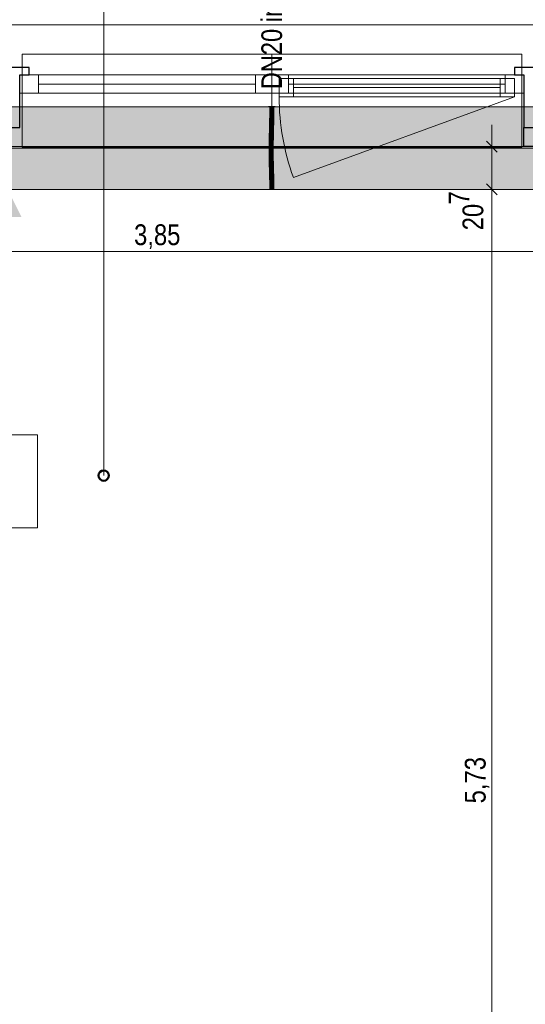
# Model space of a CAD drawing. Extents: x -620 to 3480, y 62 to 1107.
# Tile 104 of 244: x -220 to -171, y 908 to 1003. Entities that reach past the tile are written whole.
import ezdxf
from ezdxf.lldxf.tags import DXFTag

# ---------------------------------------------------------------- set-up
doc = ezdxf.new("R2010")
doc.units = 0
doc.layers.get('0').update_dxf_attribs({"lineweight": 35})
for name, color, linetype, lineweight, true_color in [('00_Beschriftung UZ', 3, 'Continuous', 13, 0x00ff00), ('30 -33 Aussenwände- 7 Fassade_ Elemente', 7, 'Continuous', 9, 0x00aacc), ('30 -35 Decken- 1 Konstruktion-Träger- Stahlbeton', 7, 'grob-A06G9GKW8I', 13, 0x33aa00), ('60- 61 allgemeine Ausstattung- 1 Möbel', 7, 'Continuous', 9, 0x00cccc), ('70 -75 Raumstempel-2 Verweislinie', 1, 'Continuous', 9, 0xff0000), ('70 -76 Bemaßung- 2 Allgemein', 9, 'Continuous', 5, 0x808080), ('E_Leerrohr 20', 7, 'Continuous', 13, 0xcc0099), ('E_Leerrohr 20-Shading', 7, 'Continuous', 13, 0xcc0099)]:
    doc.layers.add(name, color=color, linetype=linetype, lineweight=lineweight, true_color=true_color)
doc.layers.add('70 -71 Achsen- 1 Gebäudeachsen', color=7, linetype='STRICHPUNKT2-A06G9GKV8I', lineweight=18)
doc.layers.add('Detailelementbeschriftung', color=7, linetype='Continuous', lineweight=9)
doc.layers.add('iwb_Schraffur_Unterzug', color=7, linetype='Continuous', lineweight=5, true_color=0xffffcc, plot=False)
doc.styles.get("Standard").update_dxf_attribs({"font": 'ARIALN.TTF'})
tags = doc.linetypes.add('grob-A06G9GKW8I', pattern=[14, 3, -8, 3]).pattern_tags.tags
tags[8:9] = [DXFTag(74, 4), DXFTag(75, 0), DXFTag(340, '0'), DXFTag(46, 0.0), DXFTag(50, 0.0), DXFTag(44, 0.0), DXFTag(45, 0.0)]
tags[6:7] = [DXFTag(74, 4), DXFTag(75, 0), DXFTag(340, '0'), DXFTag(46, 0.0), DXFTag(50, 0.0), DXFTag(44, 0.0), DXFTag(45, 0.0)]
tags[4:5] = [DXFTag(74, 4), DXFTag(75, 0), DXFTag(340, '0'), DXFTag(46, 0.0), DXFTag(50, 0.0), DXFTag(44, 0.0), DXFTag(45, 0.0)]
tags = doc.linetypes.add('STRICHPUNKT2', pattern=[12.7, 6.35, -3.175, 0, -3.175]).pattern_tags.tags
tags[10:11] = [DXFTag(74, 4), DXFTag(75, 0), DXFTag(340, '0'), DXFTag(46, 0.0), DXFTag(50, 0.0), DXFTag(44, 0.0), DXFTag(45, 0.0)]
tags[8:9] = [DXFTag(74, 4), DXFTag(75, 0), DXFTag(340, '0'), DXFTag(46, 0.0), DXFTag(50, 0.0), DXFTag(44, 0.0), DXFTag(45, 0.0)]
tags[6:7] = [DXFTag(74, 4), DXFTag(75, 0), DXFTag(340, '0'), DXFTag(46, 0.0), DXFTag(50, 0.0), DXFTag(44, 0.0), DXFTag(45, 0.0)]
tags[4:5] = [DXFTag(74, 4), DXFTag(75, 0), DXFTag(340, '0'), DXFTag(46, 0.0), DXFTag(50, 0.0), DXFTag(44, 0.0), DXFTag(45, 0.0)]
tags = doc.linetypes.add('STRICHPUNKT2-A06G9GKV8I', pattern=[12.7, 6.35, -3.175, 0, -3.175]).pattern_tags.tags
tags[10:11] = [DXFTag(74, 4), DXFTag(75, 0), DXFTag(340, '0'), DXFTag(46, 0.0), DXFTag(50, 0.0), DXFTag(44, 0.0), DXFTag(45, 0.0)]
tags[8:9] = [DXFTag(74, 4), DXFTag(75, 0), DXFTag(340, '0'), DXFTag(46, 0.0), DXFTag(50, 0.0), DXFTag(44, 0.0), DXFTag(45, 0.0)]
tags[6:7] = [DXFTag(74, 4), DXFTag(75, 0), DXFTag(340, '0'), DXFTag(46, 0.0), DXFTag(50, 0.0), DXFTag(44, 0.0), DXFTag(45, 0.0)]
tags[4:5] = [DXFTag(74, 4), DXFTag(75, 0), DXFTag(340, '0'), DXFTag(46, 0.0), DXFTag(50, 0.0), DXFTag(44, 0.0), DXFTag(45, 0.0)]

# ---------------------------------------------------------------- blocks, each defined once
blk = doc.blocks.new('Shading-A06G9GIL8I', base_point=(-195.663, 989.221))
at = {"layer": 'E_Leerrohr 20-Shading', "color": 223, "true_color": 0xc67fb4}
for points in [[(-195.962, 994.234), (-196.02, 994.235), (-195.979, 993.511), (-196.036, 993.512)], [(-195.956, 994.957), (-196.014, 994.957), (-195.962, 994.234), (-196.02, 994.235)], [(-195.977, 993.511), (-195.962, 994.234), (-195.979, 993.511)], [(-195.667, 994.23), (-195.679, 994.23), (-195.687, 993.504), (-195.695, 993.504)], [(-195.667, 994.23), (-195.671, 994.094), (-195.671, 993.503), (-195.686, 993.504)], [(-195.658, 994.957), (-195.673, 994.957), (-195.667, 994.23), (-195.679, 994.23)], [(-195.64, 994.23), (-195.649, 994.23), (-195.663, 993.503), (-195.671, 993.503)], [(-195.667, 994.23), (-195.671, 993.503), (-195.649, 994.23)], [(-195.667, 994.23), (-195.649, 994.23), (-195.658, 994.957), (-195.638, 994.957)], [(-195.625, 994.229), (-195.64, 994.23), (-195.651, 993.503), (-195.663, 993.503)], [(-195.651, 993.503), (-195.636, 993.503), (-195.625, 994.229), (-195.621, 994.229)], [(-195.628, 994.957), (-195.638, 994.957), (-195.64, 994.23), (-195.649, 994.23)], [(-195.614, 994.957), (-195.628, 994.957), (-195.625, 994.229), (-195.64, 994.23)], [(-195.625, 994.229), (-195.621, 994.229), (-195.614, 994.957)], [(-195.979, 993.511), (-196.036, 993.512), (-196.002, 992.786), (-196.055, 992.788)], [(-195.997, 992.786), (-195.977, 993.511), (-196.002, 992.786), (-195.979, 993.511)], [(-195.687, 993.504), (-195.695, 993.504), (-195.712, 992.779), (-195.714, 992.779)], [(-195.687, 993.504), (-195.712, 992.779), (-195.686, 993.504), (-195.709, 992.779)], [(-195.709, 992.779), (-195.698, 992.778), (-195.686, 993.504), (-195.671, 993.503)], [(-195.663, 993.503), (-195.671, 993.503), (-195.691, 992.778), (-195.698, 992.778)], [(-195.651, 993.503), (-195.663, 993.503), (-195.685, 992.778), (-195.691, 992.778)], [(-195.671, 994.094), (-195.687, 993.504), (-195.686, 993.504)], [(-195.685, 992.778), (-195.656, 992.777), (-195.651, 993.503), (-195.636, 993.503)], [(-196.063, 992.52), (-196.075, 992.062), (-196.01, 992.519), (-196.01, 992.512)], [(-196.025, 992.061), (-196.019, 992.191), (-196.075, 992.062), (-196.01, 992.512)], [(-196.055, 992.788), (-196.063, 992.52), (-196.002, 992.786), (-196.01, 992.519)], [(-196.016, 992.061), (-196.003, 992.56), (-196.025, 992.061)], [(-196.019, 992.191), (-196.003, 992.56), (-196.01, 992.512)], [(-196.01, 992.512), (-196.003, 992.56), (-196.002, 992.786), (-195.997, 992.786)], [(-195.72, 992.511), (-195.721, 992.517), (-195.733, 992.055)], [(-195.718, 992.485), (-195.72, 992.511), (-195.731, 992.055), (-195.733, 992.055)], [(-195.731, 992.055), (-195.724, 992.054), (-195.718, 992.485), (-195.711, 992.418)], [(-195.707, 992.373), (-195.711, 992.418), (-195.719, 992.054), (-195.724, 992.054)], [(-195.712, 992.779), (-195.714, 992.779), (-195.721, 992.517)], [(-195.717, 992.646), (-195.721, 992.517), (-195.72, 992.511)], [(-195.709, 992.779), (-195.72, 992.511), (-195.718, 992.485)], [(-195.709, 992.779), (-195.712, 992.779), (-195.72, 992.511), (-195.717, 992.646)], [(-195.704, 992.348), (-195.707, 992.373), (-195.717, 992.054), (-195.719, 992.054)], [(-195.718, 992.485), (-195.711, 992.418), (-195.709, 992.779), (-195.698, 992.778)], [(-195.717, 992.054), (-195.675, 992.053), (-195.704, 992.348)], [(-195.691, 992.778), (-195.698, 992.778), (-195.707, 992.373), (-195.711, 992.418)], [(-195.704, 992.348), (-195.697, 992.517), (-195.707, 992.373), (-195.701, 992.517)], [(-195.704, 992.348), (-195.675, 992.053), (-195.685, 992.778), (-195.656, 992.777)], [(-195.697, 992.517), (-195.685, 992.778), (-195.701, 992.517), (-195.691, 992.778)], [(-196.025, 992.061), (-196.075, 992.062), (-196.048, 991.335), (-196.088, 991.335)], [(-196.03, 991.335), (-196.016, 992.061), (-196.048, 991.335), (-196.025, 992.061)], [(-195.744, 991.331), (-195.724, 992.054), (-195.747, 991.331), (-195.731, 992.055)], [(-195.731, 992.055), (-195.733, 992.055), (-195.747, 991.331)], [(-195.724, 992.054), (-195.744, 991.331), (-195.73, 991.659), (-195.74, 991.331)], [(-195.73, 991.659), (-195.74, 991.331), (-195.739, 991.331)], [(-195.717, 992.054), (-195.73, 991.659), (-195.688, 991.331), (-195.739, 991.331)], [(-195.73, 991.659), (-195.717, 992.054), (-195.719, 992.054)], [(-195.724, 992.054), (-195.73, 991.659), (-195.719, 992.054)], [(-195.717, 992.054), (-195.688, 991.331), (-195.675, 992.053)], [(-196.054, 990.608), (-196.052, 990.803), (-196.091, 990.608), (-196.09, 990.802)], [(-196.054, 990.608), (-196.091, 990.608), (-196.04, 989.997), (-196.083, 989.996)], [(-196.052, 990.803), (-196.048, 991.335), (-196.09, 990.802), (-196.088, 991.335)], [(-196.033, 990.608), (-196.03, 991.335), (-196.054, 990.608), (-196.048, 991.335)], [(-196.025, 989.997), (-196.033, 990.608), (-196.04, 989.997), (-196.054, 990.608)], [(-195.748, 990.804), (-195.749, 990.806), (-195.75, 990.609)], [(-195.745, 990.793), (-195.748, 990.804), (-195.747, 990.609), (-195.75, 990.609)], [(-195.744, 991.331), (-195.747, 991.331), (-195.749, 990.806)], [(-195.745, 991.184), (-195.749, 990.806), (-195.748, 990.804)], [(-195.745, 990.793), (-195.743, 990.968), (-195.748, 990.804), (-195.744, 990.969)], [(-195.748, 990.804), (-195.744, 990.969), (-195.747, 990.969)], [(-195.744, 990.969), (-195.745, 991.184), (-195.747, 990.969)], [(-195.747, 990.609), (-195.746, 990.609), (-195.745, 990.793), (-195.744, 990.79)], [(-195.732, 990.003), (-195.746, 990.609), (-195.742, 990.003), (-195.747, 990.609)], [(-195.746, 990.609), (-195.691, 990.609), (-195.744, 990.79)], [(-195.683, 990.004), (-195.691, 990.609), (-195.732, 990.003), (-195.746, 990.609)], [(-195.744, 990.969), (-195.743, 991.042), (-195.745, 991.184), (-195.744, 991.331)], [(-195.745, 990.793), (-195.744, 990.79), (-195.743, 991.042)], [(-195.744, 991.331), (-195.743, 991.042), (-195.74, 991.331)], [(-195.743, 990.968), (-195.743, 991.042), (-195.744, 990.969)], [(-195.743, 990.968), (-195.744, 990.79), (-195.69, 990.968), (-195.691, 990.609)], [(-195.688, 991.331), (-195.743, 991.042), (-195.69, 990.968), (-195.743, 990.968)], [(-195.743, 991.042), (-195.688, 991.331), (-195.739, 991.331)], [(-195.74, 991.331), (-195.743, 991.042), (-195.739, 991.331)], [(-196.04, 989.997), (-196.083, 989.996), (-196.015, 989.387), (-196.069, 989.386)], [(-196.01, 989.388), (-196.025, 989.997), (-196.015, 989.387), (-196.04, 989.997)], [(-195.732, 990.003), (-195.742, 990.003), (-195.707, 989.396), (-195.727, 989.395)], [(-195.669, 989.397), (-195.683, 990.004), (-195.707, 989.396), (-195.732, 990.003)], [(-195.992, 988.779), (-196.003, 989.149), (-196.069, 989.386), (-196.015, 989.387)], [(-195.992, 988.779), (-196.069, 989.386), (-196.05, 988.777)], [(-195.992, 988.779), (-196.05, 988.777), (-195.974, 988.171), (-196.033, 988.169)], [(-196.003, 989.149), (-196.01, 989.388), (-196.015, 989.387)], [(-195.707, 989.396), (-195.727, 989.395), (-195.676, 988.788), (-195.709, 988.787)], [(-195.676, 988.788), (-195.709, 988.787), (-195.646, 988.179), (-195.691, 988.178)], [(-195.663, 989.221), (-195.669, 989.397), (-195.698, 989.221), (-195.707, 989.396)], [(-195.676, 988.788), (-195.651, 988.789), (-195.698, 989.221), (-195.663, 989.221)], [(-195.633, 988.179), (-195.651, 988.789), (-195.646, 988.179), (-195.676, 988.788)], [(-195.974, 988.171), (-196.033, 988.169), (-195.962, 987.564), (-196.02, 987.563)], [(-195.961, 987.564), (-196.02, 987.563), (-195.956, 986.957), (-196.014, 986.957)], [(-195.961, 987.564), (-195.974, 988.171), (-195.962, 987.564), (-195.974, 988.171)], [(-195.646, 988.179), (-195.691, 988.178), (-195.623, 987.569), (-195.678, 987.568)], [(-195.614, 986.957), (-195.623, 987.569), (-195.673, 986.957), (-195.678, 987.568)], [(-195.62, 987.569), (-195.633, 988.179), (-195.623, 987.569), (-195.646, 988.179)], [(-195.614, 986.957), (-195.62, 987.569), (-195.623, 987.569)]]:
    blk.add_solid(points, dxfattribs=at)
at = {"layer": 'E_Leerrohr 20-Shading', "color": 231, "true_color": 0xe17fc9}
for points in [[(-195.911, 993.509), (-195.914, 994.234), (-195.975, 993.632), (-195.958, 994.234)], [(-195.958, 994.234), (-195.962, 994.234), (-195.975, 993.632)], [(-195.922, 994.957), (-195.956, 994.957), (-195.914, 994.234), (-195.962, 994.234)], [(-195.893, 994.233), (-195.898, 994.957), (-195.914, 994.234), (-195.922, 994.957)], [(-195.893, 993.509), (-195.893, 994.233), (-195.911, 993.509), (-195.914, 994.234)], [(-195.849, 994.233), (-195.849, 994.957), (-195.893, 994.233), (-195.898, 994.957)], [(-195.893, 993.509), (-195.849, 994.233), (-195.893, 994.233)], [(-195.893, 993.509), (-195.857, 993.508), (-195.849, 994.233), (-195.85, 994.093)], [(-195.836, 993.507), (-195.82, 994.232), (-195.853, 993.508), (-195.849, 994.233)], [(-195.82, 994.232), (-195.814, 994.957), (-195.849, 994.233), (-195.849, 994.957)], [(-195.816, 994.232), (-195.82, 994.232), (-195.821, 993.507), (-195.836, 993.507)], [(-195.821, 993.507), (-195.799, 993.507), (-195.816, 994.232), (-195.81, 994.232)], [(-195.814, 994.957), (-195.82, 994.232), (-195.816, 994.232)], [(-195.816, 994.232), (-195.81, 994.232), (-195.814, 994.957)], [(-195.81, 994.232), (-195.679, 994.23), (-195.814, 994.957), (-195.673, 994.957)], [(-195.799, 993.507), (-195.695, 993.504), (-195.81, 994.232), (-195.679, 994.23)], [(-195.911, 993.509), (-195.977, 993.511), (-195.911, 992.784), (-195.997, 992.786)], [(-195.911, 993.509), (-195.975, 993.632), (-195.977, 993.511)], [(-195.895, 992.784), (-195.893, 993.509), (-195.911, 992.784), (-195.911, 993.509)], [(-195.895, 992.784), (-195.869, 992.783), (-195.893, 993.509), (-195.857, 993.508)], [(-195.869, 992.783), (-195.86, 992.783), (-195.857, 993.508), (-195.853, 993.508)], [(-195.856, 992.783), (-195.836, 993.507), (-195.86, 992.783), (-195.853, 993.508)], [(-195.857, 993.508), (-195.853, 993.508), (-195.85, 994.093)], [(-195.821, 993.507), (-195.836, 993.507), (-195.826, 992.782), (-195.856, 992.783)], [(-195.714, 992.779), (-195.695, 993.504), (-195.826, 992.782), (-195.821, 993.507)], [(-196.003, 992.56), (-196.016, 992.061), (-195.994, 992.06)], [(-195.91, 992.158), (-195.997, 992.786), (-195.994, 992.06), (-196.003, 992.56)], [(-195.91, 992.27), (-195.997, 992.786), (-195.91, 992.158)], [(-195.911, 992.784), (-195.997, 992.786), (-195.91, 992.27)], [(-195.895, 992.784), (-195.911, 992.784), (-195.896, 992.185), (-195.91, 992.27)], [(-195.895, 992.784), (-195.896, 992.185), (-195.869, 992.783), (-195.872, 992.591)], [(-195.872, 992.591), (-195.896, 992.185), (-195.879, 992.086)], [(-195.86, 992.783), (-195.872, 992.591), (-195.875, 992.058), (-195.879, 992.086)], [(-195.861, 992.646), (-195.86, 992.783), (-195.875, 992.058)], [(-195.862, 992.518), (-195.861, 992.646), (-195.875, 992.058)], [(-195.862, 992.518), (-195.875, 992.058), (-195.86, 992.518), (-195.871, 992.058)], [(-195.872, 992.591), (-195.86, 992.783), (-195.869, 992.783)], [(-195.871, 992.058), (-195.832, 992.057), (-195.86, 992.518), (-195.828, 992.518)], [(-195.862, 992.518), (-195.856, 992.783), (-195.86, 992.783)], [(-195.862, 992.518), (-195.828, 992.518), (-195.856, 992.783), (-195.826, 992.782)], [(-195.828, 992.518), (-195.832, 992.057), (-195.78, 992.518), (-195.772, 992.056)], [(-195.828, 992.518), (-195.721, 992.517), (-195.826, 992.782), (-195.714, 992.779)], [(-195.772, 992.056), (-195.733, 992.055), (-195.78, 992.518), (-195.721, 992.517)], [(-195.994, 992.06), (-196.016, 992.061), (-195.984, 991.334), (-196.03, 991.335)], [(-195.91, 992.158), (-195.994, 992.06), (-195.91, 992.059)], [(-195.984, 991.334), (-195.906, 991.333), (-195.994, 992.06), (-195.91, 992.059)], [(-195.896, 992.185), (-195.91, 992.27), (-195.896, 992.058), (-195.91, 992.158)], [(-195.896, 992.058), (-195.91, 992.158), (-195.91, 992.059)], [(-195.906, 991.333), (-195.895, 991.333), (-195.91, 992.059), (-195.896, 992.058)], [(-195.896, 992.185), (-195.896, 992.058), (-195.879, 992.086), (-195.88, 992.058)], [(-195.895, 991.333), (-195.888, 991.333), (-195.896, 992.058), (-195.88, 992.058)], [(-195.888, 991.333), (-195.875, 992.058), (-195.88, 992.058)], [(-195.871, 992.058), (-195.875, 992.058), (-195.885, 991.333), (-195.888, 991.333)], [(-195.836, 991.333), (-195.832, 992.057), (-195.885, 991.333), (-195.871, 992.058)], [(-195.88, 992.058), (-195.875, 992.058), (-195.879, 992.086)], [(-195.836, 991.333), (-195.762, 991.332), (-195.832, 992.057), (-195.772, 992.056)], [(-195.762, 991.332), (-195.747, 991.331), (-195.772, 992.056), (-195.733, 992.055)], [(-196.033, 990.608), (-195.982, 990.608), (-196.03, 991.335), (-195.983, 991.091)], [(-195.982, 990.608), (-196.033, 990.608), (-195.987, 989.998), (-196.025, 989.997)], [(-196.03, 991.335), (-195.983, 991.091), (-195.984, 991.334)], [(-195.987, 989.998), (-195.885, 990), (-195.982, 990.608), (-195.897, 990.608)], [(-195.984, 991.334), (-195.983, 991.091), (-195.906, 991.333), (-195.906, 991.304)], [(-195.902, 990.972), (-195.906, 991.304), (-195.961, 990.972), (-195.983, 991.091)], [(-195.983, 991.091), (-195.982, 990.608), (-195.898, 990.642), (-195.897, 990.608)], [(-195.898, 990.642), (-195.902, 990.972), (-195.961, 990.972)], [(-195.906, 991.304), (-195.895, 991.333), (-195.906, 991.333)], [(-195.893, 990.972), (-195.895, 991.333), (-195.902, 990.972), (-195.906, 991.304)], [(-195.891, 990.608), (-195.893, 990.972), (-195.898, 990.642), (-195.902, 990.972)], [(-195.897, 990.608), (-195.891, 990.608), (-195.898, 990.642)], [(-195.885, 990), (-195.883, 990), (-195.897, 990.608), (-195.891, 990.608)], [(-195.895, 991.333), (-195.891, 990.608), (-195.89, 990.805)], [(-195.89, 990.805), (-195.888, 991.333), (-195.895, 991.333)], [(-195.891, 990.608), (-195.871, 990.608), (-195.89, 990.805), (-195.87, 990.805)], [(-195.871, 990.608), (-195.891, 990.608), (-195.87, 990), (-195.883, 990)], [(-195.837, 990.805), (-195.836, 991.333), (-195.89, 990.805), (-195.888, 991.333)], [(-195.871, 990.608), (-195.837, 990.609), (-195.87, 990.805), (-195.837, 990.805)], [(-195.835, 990.001), (-195.837, 990.609), (-195.87, 990), (-195.871, 990.608)], [(-195.837, 990.805), (-195.76, 990.806), (-195.836, 991.333), (-195.762, 991.332)], [(-195.76, 990.806), (-195.837, 990.805), (-195.762, 990.609), (-195.837, 990.609)], [(-195.837, 990.609), (-195.835, 990.001), (-195.762, 990.609), (-195.778, 990.002)], [(-195.778, 990.002), (-195.765, 990.002), (-195.762, 990.609), (-195.76, 990.609)], [(-195.765, 990.002), (-195.742, 990.003), (-195.76, 990.609), (-195.75, 990.609)], [(-195.76, 990.806), (-195.749, 990.806), (-195.762, 991.332), (-195.747, 991.331)], [(-195.76, 990.806), (-195.762, 990.609), (-195.76, 990.713)], [(-195.762, 990.609), (-195.76, 990.609), (-195.76, 990.713)], [(-195.76, 990.609), (-195.75, 990.609), (-195.76, 990.806), (-195.749, 990.806)], [(-195.987, 989.998), (-196.025, 989.997), (-195.998, 989.388), (-196.01, 989.388)], [(-195.869, 989.391), (-195.883, 990), (-195.998, 989.388), (-195.987, 989.998)], [(-195.835, 990.001), (-195.883, 990), (-195.83, 989.392), (-195.869, 989.391)], [(-195.83, 989.392), (-195.776, 989.394), (-195.835, 990.001), (-195.765, 990.002)], [(-195.776, 989.394), (-195.727, 989.395), (-195.765, 990.002), (-195.742, 990.003)], [(-195.998, 989.388), (-196.01, 989.388), (-196.003, 989.149)], [(-196.001, 989.219), (-196.003, 989.149), (-195.969, 989.219), (-195.969, 989.067)], [(-195.992, 988.779), (-195.967, 988.779), (-196.003, 989.149), (-195.969, 989.067)], [(-195.863, 989.22), (-195.869, 989.391), (-196.001, 989.219), (-195.998, 989.388)], [(-195.967, 988.779), (-195.992, 988.779), (-195.965, 988.171), (-195.974, 988.171)], [(-195.969, 989.067), (-195.85, 988.783), (-195.969, 989.219), (-195.863, 989.22)], [(-195.967, 988.779), (-195.85, 988.783), (-195.969, 989.067)], [(-195.833, 988.174), (-195.85, 988.783), (-195.965, 988.171), (-195.967, 988.779)], [(-195.83, 989.392), (-195.869, 989.391), (-195.825, 988.784), (-195.85, 988.783)], [(-195.825, 988.784), (-195.85, 988.783), (-195.82, 988.175), (-195.833, 988.174)], [(-195.825, 988.784), (-195.789, 988.785), (-195.83, 989.392), (-195.776, 989.394)], [(-195.82, 988.175), (-195.801, 988.175), (-195.825, 988.784), (-195.789, 988.785)], [(-195.801, 988.175), (-195.691, 988.178), (-195.789, 988.785), (-195.709, 988.787)], [(-195.789, 988.785), (-195.709, 988.787), (-195.776, 989.394), (-195.727, 989.395)], [(-195.965, 988.171), (-195.974, 988.171), (-195.961, 987.564)], [(-195.82, 987.566), (-195.833, 988.174), (-195.961, 987.564), (-195.965, 988.171)], [(-195.82, 987.566), (-195.961, 987.564), (-195.814, 986.957), (-195.956, 986.957)], [(-195.82, 988.175), (-195.833, 988.174), (-195.816, 987.566), (-195.82, 987.566)], [(-195.678, 987.568), (-195.691, 988.178), (-195.816, 987.566), (-195.82, 988.175)], [(-195.678, 987.568), (-195.82, 987.566), (-195.673, 986.957), (-195.814, 986.957)]]:
    blk.add_solid(points, dxfattribs=at)
blk = doc.blocks.new('Shading-A06G9GIN8I', base_point=(-195.708, 994.169))
at = {"layer": 'E_Leerrohr 20-Shading', "color": 213, "true_color": 0xd67fc0}
for points in [[(-195.955, 994.969), (-196.144, 994.969), (-195.955, 994.957), (-196.144, 994.957)], [(-196.014, 994.957), (-196.014, 994.169), (-195.835, 994.957), (-195.833, 994.169)], [(-195.927, 994.969), (-195.955, 994.969), (-195.927, 994.957), (-195.955, 994.957)], [(-195.927, 994.969), (-195.927, 994.957), (-195.901, 994.969), (-195.902, 994.957)], [(-195.902, 994.957), (-195.814, 994.957), (-195.901, 994.969), (-195.814, 994.969)], [(-195.833, 994.169), (-195.814, 994.169), (-195.835, 994.957), (-195.814, 994.957)], [(-195.749, 994.969), (-195.814, 994.969), (-195.749, 994.957), (-195.814, 994.957)], [(-195.765, 994.957), (-195.814, 994.957), (-195.811, 994.169), (-195.814, 994.352)], [(-195.814, 994.352), (-195.814, 994.169), (-195.811, 994.169)], [(-195.765, 994.957), (-195.811, 994.169), (-195.77, 994.169)], [(-195.765, 994.957), (-195.77, 994.169), (-195.696, 994.957), (-195.708, 994.169)], [(-195.604, 994.969), (-195.749, 994.969), (-195.604, 994.957), (-195.749, 994.957)], [(-195.708, 994.169), (-195.614, 994.169), (-195.696, 994.957), (-195.614, 994.957)], [(-195.604, 994.957), (-195.599, 994.957), (-195.604, 994.969), (-195.599, 994.969)], [(-195.599, 994.957), (-195.543, 994.957), (-195.599, 994.969), (-195.543, 994.969)], [(-195.543, 994.957), (-195.484, 994.957), (-195.543, 994.969), (-195.484, 994.969)]]:
    blk.add_solid(points, dxfattribs=at)
blk = doc.blocks.new('Shading-A06G9GIP8I', base_point=(-195.614, 986.957))
at = {"layer": 'E_Leerrohr 20-Shading', "color": 213, "true_color": 0xd67fc0}
for points in [[(-195.814, 986.957), (-195.816, 987.745), (-196.014, 986.957), (-196.014, 987.745)], [(-195.814, 986.957), (-195.814, 987.745), (-195.816, 987.745)], [(-195.614, 986.957), (-195.614, 987.745), (-195.814, 986.957), (-195.809, 987.745)], [(-195.809, 987.745), (-195.814, 987.745), (-195.814, 986.957)], [(-195.906, 986.957), (-196.144, 986.957), (-195.906, 986.945), (-196.144, 986.945)], [(-195.814, 986.945), (-195.814, 986.957), (-195.906, 986.945), (-195.906, 986.957)], [(-195.749, 986.957), (-195.814, 986.957), (-195.749, 986.945), (-195.814, 986.945)], [(-195.592, 986.945), (-195.592, 986.957), (-195.749, 986.945), (-195.749, 986.957)], [(-195.484, 986.945), (-195.484, 986.957), (-195.592, 986.945), (-195.592, 986.957)]]:
    blk.add_solid(points, dxfattribs=at)
blk = doc.blocks.new('Referenz-A06G9GKX8I')
at = {"layer": '00_Beschriftung UZ', "color": 0, "lineweight": 0}
for points in [[(-222.745, 989.628), (-221.413, 986.957), (-220.075, 989.626)], [(-222.745, 984.287), (-221.413, 986.957), (-220.075, 984.288)]]:
    blk.add_solid(points, dxfattribs=at)
at = {"layer": '30 -33 Aussenwände- 7 Fassade_ Elemente', "color": 0, "linetype": 'Continuous', "ltscale": 0.13}
for p, q in [((-165.913, 1002.897), (-328.113, 1002.897)), ((-220.213, 998.057), (-195.813, 998.057)), ((-220.213, 996.257), (-220.213, 998.057)), ((-195.813, 998.057), (-171.413, 998.057)), ((-195.813, 996.257), (-195.813, 998.057)), ((-171.413, 998.057), (-171.413, 996.257)), ((-195.113, 997.707), (-172.313, 997.707)), ((-195.113, 995.907), (-195.113, 997.707)), ((-172.313, 997.707), (-172.313, 995.907)), ((-195.813, 996.257), (-220.213, 996.257)), ((-171.413, 996.257), (-195.813, 996.257)), ((-172.313, 995.907), (-195.113, 995.907)), ((-325.013, 991.097), (-169.013, 991.097))]:
    blk.add_line(p, q, dxfattribs=at)
at = {"layer": '30 -33 Aussenwände- 7 Fassade_ Elemente', "color": 0}
for p, q in [((-220.013, 998.057), (-220.013, 1000.057)), ((-220.013, 1000.057), (-195.813, 1000.057)), ((-195.813, 1000.057), (-171.613, 1000.057)), ((-195.813, 998.057), (-195.813, 1000.057)), ((-171.613, 1000.057), (-171.613, 998.057)), ((-220.013, 996.257), (-220.013, 998.057)), ((-220.013, 998.057), (-218.413, 998.057)), ((-218.413, 996.257), (-218.413, 998.057)), ((-218.413, 998.057), (-197.413, 998.057)), ((-195.813, 998.057), (-197.413, 998.057)), ((-197.413, 998.057), (-197.413, 996.257)), ((-195.813, 996.257), (-195.813, 998.057)), ((-195.813, 998.057), (-194.213, 998.057)), ((-194.213, 998.057), (-173.213, 998.057)), ((-194.213, 996.257), (-194.213, 998.057)), ((-171.613, 998.057), (-173.213, 998.057)), ((-173.213, 998.057), (-173.213, 996.257)), ((-171.613, 996.257), (-171.613, 998.057)), ((-197.413, 997.157), (-218.413, 997.157)), ((-173.213, 997.157), (-194.213, 997.157)), ((-218.413, 996.257), (-220.013, 996.257)), ((-220.013, 996.257), (-220.013, 991.057)), ((-197.413, 996.257), (-218.413, 996.257)), ((-197.413, 996.257), (-195.813, 996.257)), ((-195.813, 996.257), (-195.813, 991.057)), ((-194.213, 996.257), (-195.813, 996.257)), ((-173.213, 996.257), (-194.213, 996.257)), ((-173.213, 996.257), (-171.613, 996.257)), ((-171.613, 991.057), (-171.613, 996.257)), ((-220.013, 991.057), (-195.813, 991.057)), ((-195.813, 991.057), (-171.613, 991.057))]:
    blk.add_line(p, q, dxfattribs=at)
at = {"layer": '30 -33 Aussenwände- 7 Fassade_ Elemente', "color": 0, "linetype": 'Continuous', "lineweight": -2, "ltscale": 0.25}
for p, q in [((-219.313, 998.757), (-223.513, 998.757)), ((-220.213, 998.057), (-219.313, 998.057)), ((-220.213, 992.957), (-220.213, 998.057)), ((-219.313, 998.057), (-219.313, 998.757)), ((-172.313, 998.757), (-172.313, 998.057)), ((-169.013, 998.757), (-172.313, 998.757)), ((-172.313, 998.057), (-171.413, 998.057)), ((-171.413, 998.057), (-171.413, 992.957)), ((-222.613, 992.957), (-220.213, 992.957)), ((-171.413, 991.097), (-171.413, 992.957)), ((-171.413, 992.957), (-169.013, 992.957)), ((-169.013, 991.097), (-171.413, 991.097))]:
    blk.add_line(p, q, dxfattribs=at)
at = {"layer": '30 -33 Aussenwände- 7 Fassade_ Elemente', "color": 0, "linetype": 'Continuous', "lineweight": 18, "ltscale": 0.18}
for p, q in [((-220.213, 998.057), (-218.413, 998.057)), ((-220.213, 996.257), (-220.213, 998.057)), ((-218.413, 998.057), (-218.413, 996.257)), ((-197.413, 998.057), (-195.813, 998.057)), ((-197.413, 996.257), (-197.413, 998.057)), ((-195.813, 996.257), (-195.813, 998.057)), ((-195.813, 998.057), (-194.213, 998.057)), ((-194.213, 998.057), (-194.213, 996.257)), ((-173.213, 996.257), (-173.213, 998.057)), ((-173.213, 998.057), (-171.413, 998.057)), ((-171.413, 998.057), (-171.413, 996.257)), ((-218.413, 997.157), (-197.413, 997.157)), ((-195.113, 997.707), (-193.713, 997.707)), ((-195.113, 995.907), (-195.113, 997.707)), ((-194.213, 997.157), (-173.213, 997.157)), ((-193.713, 997.707), (-193.713, 995.907)), ((-173.713, 995.907), (-173.713, 997.707)), ((-173.713, 997.707), (-172.313, 997.707)), ((-172.313, 997.707), (-172.313, 995.907)), ((-218.413, 996.257), (-220.213, 996.257)), ((-195.813, 996.257), (-197.413, 996.257)), ((-194.213, 996.257), (-195.813, 996.257)), ((-193.713, 996.807), (-173.713, 996.807)), ((-171.413, 996.257), (-173.213, 996.257)), ((-193.713, 995.907), (-195.113, 995.907)), ((-172.313, 995.907), (-173.713, 995.907))]:
    blk.add_line(p, q, dxfattribs=at)
at = {"layer": '30 -33 Aussenwände- 7 Fassade_ Elemente', "color": 0, "linetype": 'grob-A06G9GKW8I', "ltscale": 0.13}
blk.add_line((-172.313, 995.907), (-193.738, 988.109), dxfattribs=at)
blk.add_ellipse((-172.313, 995.907), major_axis=(-22.8, 0), ratio=1, start_param=0, end_param=0.349066, dxfattribs=at)
at = {"layer": '30 -35 Decken- 1 Konstruktion-Träger- Stahlbeton', "color": 0}
for p, q in [((-3.513, 994.957), (-562.014, 994.957)), ((-3.513, 986.957), (-562.014, 986.957))]:
    blk.add_line(p, q, dxfattribs=at)
at = {"layer": '60- 61 allgemeine Ausstattung- 1 Möbel', "color": 0, "linetype": 'Continuous', "ltscale": 0.13}
for p, q in [((-227.513, 963.178), (-218.513, 963.178)), ((-218.513, 963.178), (-218.513, 954.178)), ((-218.513, 954.178), (-227.513, 954.178))]:
    blk.add_line(p, q, dxfattribs=at)
at = {"layer": '70 -71 Achsen- 1 Gebäudeachsen', "color": 0, "linetype": 'STRICHPUNKT2-A06G9GKV8I', "ltscale": 0.18}
blk.add_line((-562.014, 990.957), (85.427, 990.957), dxfattribs=at)
at = {"layer": '70 -75 Raumstempel-2 Verweislinie', "color": 0}
blk.add_line((-212.108, 1067.023), (-212.108, 959.248), dxfattribs=at)
at = {"layer": '70 -75 Raumstempel-2 Verweislinie', "color": 0, "linetype": 'ByBlock', "lineweight": 50, "ltscale": 0.5}
blk.add_circle((-212.108, 959.248), 0.5, dxfattribs=at)
at = {"layer": '70 -76 Bemaßung- 2 Allgemein', "color": 0, "linetype": 'Continuous', "ltscale": 0.13}
for p, q in [((-174.513, 992.158), (-174.513, 993.218)), ((-174.513, 990.097), (-174.513, 992.158)), ((-173.513, 991.097), (-175.513, 991.097)), ((-174.513, 986.957), (-174.513, 991.097)), ((-174.513, 987.957), (-174.513, 985.897)), ((-174.513, 987.957), (-174.513, 985.897)), ((-172.013, 986.957), (-175.513, 986.957)), ((-172.013, 986.957), (-175.513, 986.957)), ((-174.513, 873.418), (-174.513, 985.897)), ((-174.513, 985.897), (-174.513, 984.836)), ((-169.574, 980.957), (-244.453, 980.957))]:
    blk.add_line(p, q, dxfattribs=at)
at = {"layer": '70 -76 Bemaßung- 2 Allgemein', "color": 0, "linetype": 'Continuous', "lineweight": 20, "ltscale": 0.2}
for p, q in [((-173.983, 990.567), (-175.044, 991.628)), ((-175.044, 987.488), (-173.983, 986.427)), ((-175.044, 987.488), (-173.983, 986.427))]:
    blk.add_line(p, q, dxfattribs=at)
at = {"layer": '70 -76 Bemaßung- 2 Allgemein', "color": 0, "linetype": 'Continuous', "ltscale": 0.13, "char_height": 2.01377, "attachment_point": 1, "rotation": 90}
for s, insert in [('{\\fArial Narrow;7}', (-178.698, 985.494)), ('{\\fArial Narrow;20}', (-177.355, 982.992)), ('{\\fArial Narrow;5,73}', (-177.129, 927.513))]:
    blk.add_mtext(s, dxfattribs=dict(at, insert=insert))
at = {"layer": '70 -76 Bemaßung- 2 Allgemein', "color": 0, "linetype": 'Continuous', "ltscale": 0.13, "insert": (-209.164, 983.573), "char_height": 2.01377, "attachment_point": 1}
blk.add_mtext('{\\fArial Narrow;3,85}', dxfattribs=at)
blk = doc.blocks.new('Referenz-A06G9GKZ8I')
at = {"layer": 'iwb_Schraffur_Unterzug', "linetype": 'Continuous', "ltscale": 0.13}
for points in [[(-562.014, 994.957), (-3.513, 994.957), (-562.014, 994.317)], [(-562.014, 994.317), (-3.513, 994.957), (-3.513, 986.957)], [(-562.014, 994.317), (-3.513, 986.957), (-562.014, 987.597)], [(-562.014, 987.597), (-3.513, 986.957), (-562.014, 986.957)]]:
    blk.add_solid(points, dxfattribs=at)
blk = doc.blocks.new('Enddeckel-A06G9GTF8I')
at = {"color": 0, "linetype": 'ByBlock', "lineweight": -2, "ltscale": 0.13}
for p, q in [((-196.014, 987.745), (-196.014, 986.957)), ((-195.897, 987.745), (-196.014, 987.745)), ((-195.731, 987.745), (-195.897, 987.745)), ((-195.614, 987.745), (-195.731, 987.745)), ((-195.614, 986.957), (-195.614, 987.745)), ((-196.144, 986.957), (-196.144, 986.945)), ((-195.951, 986.957), (-196.144, 986.957)), ((-195.951, 986.945), (-196.144, 986.945)), ((-195.897, 986.957), (-196.014, 986.957)), ((-195.678, 986.957), (-195.951, 986.957)), ((-195.678, 986.945), (-195.951, 986.945)), ((-195.731, 986.957), (-195.897, 986.957)), ((-195.614, 986.957), (-195.731, 986.957)), ((-195.484, 986.957), (-195.678, 986.957)), ((-195.484, 986.945), (-195.678, 986.945)), ((-195.484, 986.945), (-195.484, 986.957))]:
    blk.add_line(p, q, dxfattribs=at)
at = {"color": 0, "linetype": 'STRICHPUNKT2', "lineweight": 5, "ltscale": 0.13}
blk.add_line((-195.814, 986.957), (-195.814, 987.745), dxfattribs=at)
blk = doc.blocks.new('Enddeckel-A06G9GTH8I')
at = {"color": 0, "linetype": 'ByBlock', "lineweight": -2, "ltscale": 0.13}
for p, q in [((-196.144, 994.969), (-196.144, 994.957)), ((-196.144, 994.969), (-195.951, 994.969)), ((-196.144, 994.957), (-195.951, 994.957)), ((-196.014, 994.957), (-196.014, 994.169)), ((-196.014, 994.957), (-195.897, 994.957)), ((-195.951, 994.969), (-195.678, 994.969)), ((-195.951, 994.957), (-195.678, 994.957)), ((-195.897, 994.957), (-195.731, 994.957)), ((-195.731, 994.957), (-195.614, 994.957)), ((-195.678, 994.969), (-195.484, 994.969)), ((-195.678, 994.957), (-195.484, 994.957)), ((-195.614, 994.169), (-195.614, 994.957)), ((-195.484, 994.957), (-195.484, 994.969)), ((-196.014, 994.169), (-195.897, 994.169)), ((-195.897, 994.169), (-195.731, 994.169)), ((-195.731, 994.169), (-195.614, 994.169))]:
    blk.add_line(p, q, dxfattribs=at)
at = {"color": 0, "linetype": 'STRICHPUNKT2', "lineweight": 5, "ltscale": 0.13}
blk.add_line((-195.814, 994.957), (-195.814, 994.169), dxfattribs=at)
blk = doc.blocks.new('Einzeiliger Text-A06G9GTR8I')
at = {"color": 0, "lineweight": -2, "insert": (-196.834, 996.646), "char_height": 2, "attachment_point": 1, "rotation": 90}
blk.add_mtext('{\\fArial Narrow;DN20 in UZ}', dxfattribs=at)
blk = doc.blocks.new('Flexrohr-A06G9GTT8I')
at = {"color": 0, "linetype": 'ByBlock', "lineweight": -2, "ltscale": 0.13}
for p, q in [((-196.02, 994.235), (-196.036, 993.512)), ((-196.014, 994.957), (-196.02, 994.235)), ((-196.014, 994.957), (-195.614, 994.957)), ((-196.006, 994.559), (-195.63, 994.556)), ((-195.621, 994.229), (-195.636, 993.503)), ((-195.614, 994.957), (-195.621, 994.229)), ((-196.036, 993.512), (-196.055, 992.788)), ((-196.028, 993.362), (-195.652, 993.353)), ((-196.019, 993.761), (-195.643, 993.753)), ((-196.01, 994.16), (-195.634, 994.154)), ((-195.636, 993.503), (-195.656, 992.777)), ((-196.055, 992.788), (-196.075, 992.062)), ((-196.049, 992.562), (-195.674, 992.553)), ((-196.039, 992.962), (-195.663, 992.953)), ((-195.656, 992.777), (-195.675, 992.053)), ((-196.075, 992.062), (-196.088, 991.335)), ((-196.076, 991.36), (-195.7, 991.356)), ((-196.068, 991.761), (-195.692, 991.755)), ((-196.06, 992.162), (-195.684, 992.153)), ((-195.675, 992.053), (-195.688, 991.331)), ((-196.088, 991.335), (-196.091, 990.608)), ((-196.091, 990.608), (-196.083, 989.996)), ((-196.079, 990.557), (-195.703, 990.559)), ((-196.078, 990.959), (-195.702, 990.957)), ((-195.688, 991.331), (-195.691, 990.609)), ((-195.691, 990.609), (-195.683, 990.004)), ((-196.083, 989.996), (-196.069, 989.386)), ((-196.073, 990.155), (-195.698, 990.161)), ((-196.066, 989.754), (-195.69, 989.762)), ((-195.683, 990.004), (-195.669, 989.397)), ((-196.069, 989.386), (-196.05, 988.777)), ((-196.056, 989.353), (-195.68, 989.363)), ((-196.05, 988.777), (-196.033, 988.169)), ((-196.044, 988.953), (-195.668, 988.964)), ((-196.032, 988.553), (-195.656, 988.564)), ((-195.669, 989.397), (-195.651, 988.789)), ((-195.651, 988.789), (-195.633, 988.179)), ((-196.033, 988.169), (-196.02, 987.563)), ((-196.02, 988.154), (-195.645, 988.163)), ((-196.02, 987.563), (-196.014, 986.957)), ((-196.012, 987.755), (-195.636, 987.762)), ((-195.633, 988.179), (-195.62, 987.569)), ((-195.62, 987.569), (-195.614, 986.957)), ((-196.014, 986.957), (-195.614, 986.957)), ((-196.006, 987.357), (-195.63, 987.361)), ((-196.002, 986.959), (-195.626, 986.959))]:
    blk.add_line(p, q, dxfattribs=at)

msp = doc.modelspace()

# ---------------------------------------------------------------- block references
at = {"color": 8, "lineweight": 25, "ltscale": 0.25, "true_color": 0x808080}
for name in ['Referenz-A06G9GKX8I', 'Referenz-A06G9GKZ8I']:
    msp.add_blockref(name, (0, 0), dxfattribs=at)
at = {"layer": 'Detailelementbeschriftung', "ltscale": 0.13}
msp.add_blockref('Einzeiliger Text-A06G9GTR8I', (0, 0), dxfattribs=at)
at = {"layer": 'E_Leerrohr 20'}
for name, p in [('Shading-A06G9GIN8I', (-195.708, 994.169)), ('Shading-A06G9GIL8I', (-195.663, 989.221)), ('Shading-A06G9GIP8I', (-195.614, 986.957))]:
    msp.add_blockref(name, p, dxfattribs=at)
at = {"layer": 'E_Leerrohr 20', "ltscale": 0.13}
for name in ['Enddeckel-A06G9GTH8I', 'Flexrohr-A06G9GTT8I', 'Enddeckel-A06G9GTF8I']:
    msp.add_blockref(name, (0, 0), dxfattribs=at)

doc.saveas('drawing.dxf')
